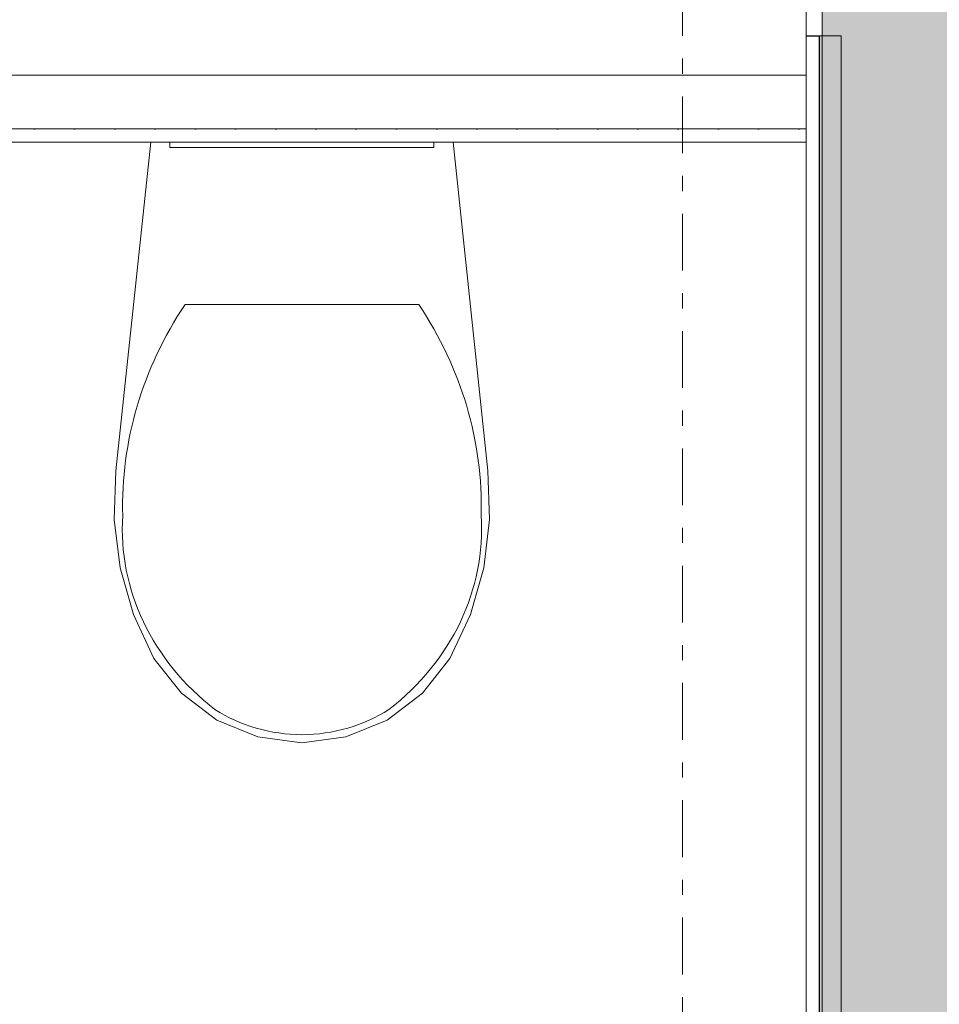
# Model space of a CAD drawing. Extents: x 100 to 2982, y 37 to 2050.
# Tile 118 of 135: x 1636 to 1722, y 1673 to 1765. Entities that reach past the tile are written whole.
import ezdxf
from ezdxf.xclip import XClip

# ---------------------------------------------------------------- set-up
doc = ezdxf.new("R2010")
doc.units = 0
doc.header["$MEASUREMENT"] = 0
doc.header["$XCLIPFRAME"] = 0
doc.linetypes.add('Przerywana podwójnie', pattern=[54.680554, 26.458333, -10.583333, 7.055556, -10.583333])
for name, color, linetype in [('299-A Wymiary Opisy', 7, 'Continuous'), ('330-W Wyposażenie', 7, 'Continuous'), ('410-K Osie', 7, 'Continuous'), ('420-K Ściany', 7, 'Continuous'), ('820-G Rysunki Obrazki', 7, 'Continuous'), ('A_ŚCIANY NOŚNE', 7, 'Continuous'), ('A_ŚCIANY ZEWNĘTRZNE', 7, 'Continuous')]:
    doc.layers.add(name, color=color, linetype=linetype)
doc.styles.add('STYL_AUTOMATYCZNY_3', font='txt')
pattern_1 = [(0, (-18316.349, -206.5255), (0, 3.75), [0, -3.75])]

# ---------------------------------------------------------------- blocks, each defined once
blk = doc.blocks.new('Rysunek_1_1', base_point=(-18316.349, -206.526))
at = {"layer": '420-K Ściany', "linetype": 'Continuous', "lineweight": 5}
h = blk.add_hatch(dxfattribs=at)
h.set_pattern_fill('Tynk_0001', color=180, style=0, pattern_type=2)
h.set_pattern_definition([(0, (-18316.349, -206.5255), (0, 8.660254), [0, -5]), (0, (-18313.849, -202.195), (0, 8.660254), [0, -5])])
h.paths.add_polyline_path([(1710.838, 1550.009), (1710.838, 1776.009), (1709.338, 1776.009), (1709.338, 1550.009)])
at = {"layer": '420-K Ściany', "linetype": 'Continuous', "lineweight": 13}
blk.add_hatch(color=62, dxfattribs=at).paths.add_polyline_path([(1722.838, 1625.913), (1722.838, 1776.009), (1710.838, 1776.009), (1710.838, 1625.913)])
at = {"layer": 'A_ŚCIANY NOŚNE', "linetype": 'Continuous', "lineweight": 5}
h = blk.add_hatch(dxfattribs=at)
h.set_pattern_fill('Gips_0001', color=177, style=0, pattern_type=2)
h.set_pattern_definition(pattern_1)
h.paths.add_polyline_path([(1709.338, 1763.426), (1709.338, 1542.754), (1710.588, 1542.754), (1710.588, 1763.426)])
at = {"layer": 'A_ŚCIANY NOŚNE', "linetype": 'Continuous', "lineweight": 13}
blk.add_hatch(color=252, dxfattribs=at).paths.add_polyline_path([(1712.588, 1542.754), (1712.588, 1763.426), (1710.588, 1763.426), (1710.588, 1542.754)])
at = {"layer": 'A_ŚCIANY ZEWNĘTRZNE', "linetype": 'Continuous', "lineweight": 5}
h = blk.add_hatch(dxfattribs=at)
h.set_pattern_fill('Gips_0001', color=177, style=0, pattern_type=2)
h.set_pattern_definition(pattern_1)
h.paths.add_polyline_path([(1629.552, 1753.509), (1709.338, 1753.509), (1709.338, 1754.759), (1629.552, 1754.759)])
at = {"layer": '330-W Wyposażenie', "color": 75, "linetype": 'Continuous', "lineweight": 15, "ltscale": 0.2}
for p, q in [((1651.444, 1738.368), (1662.338, 1738.368)), ((1662.338, 1738.368), (1673.232, 1738.368))]:
    blk.add_line(p, q, dxfattribs=at)
at = {"layer": '330-W Wyposażenie', "color": 75, "linetype": 'Continuous', "lineweight": 15, "ltscale": 0.2, "flags": 128}
for points in [[(1679.28, 1713.834), (1678.04, 1709.481), (1676.138, 1705.374), (1673.578, 1702.12), (1670.274, 1699.624), (1666.443, 1698.053), (1662.338, 1697.509), (1658.233, 1698.053), (1654.402, 1699.624), (1651.098, 1702.12), (1648.538, 1705.374), (1646.636, 1709.481), (1645.396, 1713.834), (1644.847, 1718.327), (1645.003, 1722.85), (1648.241, 1753.509), (1676.435, 1753.509), (1679.673, 1722.85), (1679.829, 1718.327)], [(1650.038, 1753.509), (1674.638, 1753.509), (1674.638, 1753.009), (1650.038, 1753.009)]]:
    blk.add_lwpolyline(points, close=True, dxfattribs=at)
at = {"layer": '330-W Wyposażenie', "color": 75, "linetype": 'Continuous', "lineweight": 15, "ltscale": 0.2}
for centre, major_axis, start_param, end_param in [((1688.148, 1719.564), (42.525, 0), 2.61219, 3.165211), ((1636.528, 1719.564), (42.525, 0), 6.259569, 6.81259), ((1671.284, 1717.432), (25.69, 0), 3.085865, 3.986454), ((1653.392, 1717.432), (25.69, 0), 5.438328, 6.338917), ((1662.419, 1710.393), (13.852, 0), 4.079884, 4.706528), ((1662.257, 1710.393), (13.852, 0), 4.71825, 5.344893)]:
    blk.add_ellipse(centre, major_axis=major_axis, ratio=0.875546, start_param=start_param, end_param=end_param, dxfattribs=at)
at = {"layer": '410-K Osie', "color": 101, "linetype": 'Przerywana podwójnie', "lineweight": 5, "ltscale": 0.2}
blk.add_line((1697.802, 1801.509), (1697.802, 517.46), dxfattribs=at)
blk.add_line((1697.802, 1801.509), (1697.802, 517.46), dxfattribs=at)
at = {"layer": '420-K Ściany', "color": 67, "linetype": 'Continuous', "lineweight": 13, "ltscale": 0.2}
blk.add_line((1710.838, 1776.009), (1710.838, 1625.913), dxfattribs=at)
at = {"layer": '420-K Ściany', "color": 47, "linetype": 'Continuous', "lineweight": 15, "ltscale": 0.2, "flags": 128}
blk.add_lwpolyline([(1709.338, 1776.009), (1709.338, 1550.009)], dxfattribs=at)
at = {"layer": 'A_ŚCIANY NOŚNE', "color": 27, "linetype": 'Continuous', "lineweight": 25, "ltscale": 0.2}
blk.add_line((1710.588, 1542.754), (1710.588, 1763.426), dxfattribs=at)
at = {"layer": 'A_ŚCIANY NOŚNE', "color": 27, "linetype": 'Continuous', "lineweight": 25, "ltscale": 0.2, "flags": 128}
blk.add_lwpolyline([(1709.338, 1763.426), (1710.588, 1763.426)], dxfattribs=at)
at = {"layer": 'A_ŚCIANY NOŚNE', "color": 47, "linetype": 'Continuous', "lineweight": 15, "ltscale": 0.2, "flags": 128}
for points in [[(1709.338, 1763.426), (1709.338, 1542.754)], [(1710.588, 1763.426), (1712.588, 1763.426)], [(1712.588, 1542.754), (1712.588, 1763.426)]]:
    blk.add_lwpolyline(points, dxfattribs=at)
at = {"layer": 'A_ŚCIANY ZEWNĘTRZNE', "color": 47, "linetype": 'Continuous', "lineweight": 15, "ltscale": 0.2}
blk.add_line((1634.552, 1754.759), (1709.338, 1754.759), dxfattribs=at)
at = {"layer": 'A_ŚCIANY ZEWNĘTRZNE', "color": 47, "linetype": 'Continuous', "lineweight": 15, "ltscale": 0.2, "flags": 128}
for points in [[(1709.338, 1759.759), (1634.552, 1759.759)], [(1709.338, 1754.759), (1709.338, 1759.759)], [(1709.338, 1753.509), (1709.338, 1754.759)], [(1628.302, 1753.509), (1709.338, 1753.509)]]:
    blk.add_lwpolyline(points, dxfattribs=at)
at = {"layer": '299-A Wymiary Opisy', "color": 46, "linetype": 'Continuous', "lineweight": 15, "insert": (1602.171, 1659.359), "char_height": 10, "attachment_point": 7, "style": 'STYL_AUTOMATYCZNY_3'}
blk.add_mtext('\\A1;{\\pql;\\fArial|b0|i0|c238|p38;174\\fArial|b0|i0|c238|p38;\\A1{\\H.66x;\\S5^  ;}}', dxfattribs=at)

msp = doc.modelspace()

# ---------------------------------------------------------------- block references
at = {"layer": '820-G Rysunki Obrazki', "color": 65, "linetype": 'Continuous', "lineweight": 13, "ltscale": 0.2}
ref = msp.add_blockref('Rysunek_1_1', (-18316.349, -206.526), dxfattribs=at)
XClip(ref).set_block_clipping_path([(244.527027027, 76.8014120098), (2570.9054054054, 2022.1162324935)])

doc.saveas('drawing.dxf')
